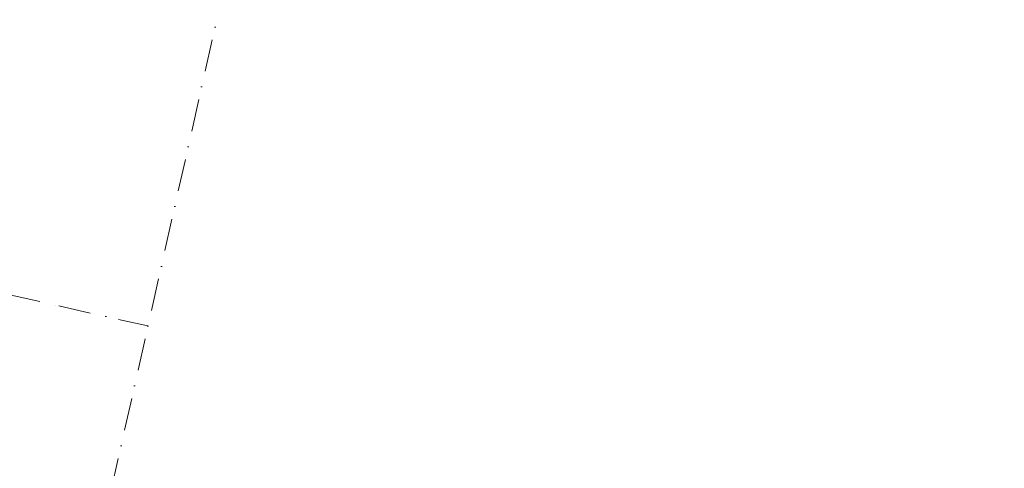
# Model space of a CAD drawing. Header units: millimetres. Extents: x -7213913 to -6930525, y 6129472 to 6355042.
# Tile 168 of 214: x -7188277 to -7177503, y 6154920 to 6159827. Entities that reach past the tile are written whole.
import ezdxf
from ezdxf.enums import TextEntityAlignment as Align

# ---------------------------------------------------------------- set-up
doc = ezdxf.new("R2010")
doc.units = ezdxf.units.MM
doc.header["$MEASUREMENT"] = 0
doc.linetypes.add('Штрихпунктирная', pattern=[670.277762, 352.777767, -176.388884, 0, -141.111112])
doc.layers.add('АР-Чертеж-Оси_Осевые размеры.АР', color=7, linetype='Continuous')
doc.layers.add('АР-Чертеж-Оси_Осевые размеры.АР_Ном._пера__120', color=7, linetype='Continuous', lineweight=0)
doc.styles.add('РЎР“Р•РќР•Р\xa0Р\x98Р\xa0_РЎРўР\x98Р›Р¬_5', font='GOTHIC.TTF')

# ---------------------------------------------------------------- blocks, each defined once
blk = doc.blocks.new('Стандартный Маркер Сетки[199]_10', base_point=(-7212925, 6162328))
at = {"layer": 'АР-Чертеж-Оси_Осевые размеры.АР_Ном._пера__120', "color": 7, "linetype": 'Штрихпунктирная', "lineweight": 0}
for p, q in [((-7211949, 6162109), (-7187849, 6156696)), ((-7187849, 6156696), (-7186873, 6156477))]:
    blk.add_line(p, q, dxfattribs=at)
at = {"layer": 'АР-Чертеж-Оси_Осевые размеры.АР_Ном._пера__120', "color": 7, "lineweight": 0, "style": 'РЎР“Р•РќР•Р\xa0Р\x98Р\xa0_РЎРўР\x98Р›Р¬_5'}
blk.add_attdef('AC_MarkerText_1', text='', height=350, rotation=347.3417, dxfattribs=at).set_placement((-7213343, 6162619), align=Align.TOP_CENTER)
blk = doc.blocks.new('Стандартный Маркер Сетки[207]_10', base_point=(-7212925, 6162328))
at = {"layer": 'АР-Чертеж-Оси_Осевые размеры.АР_Ном._пера__120', "color": 7, "linetype": 'Штрихпунктирная', "lineweight": 0}
for p, q in [((-7211949, 6162109), (-7187849, 6156696)), ((-7187849, 6156696), (-7186873, 6156477))]:
    blk.add_line(p, q, dxfattribs=at)
at = {"layer": 'АР-Чертеж-Оси_Осевые размеры.АР_Ном._пера__120', "color": 7, "lineweight": 0, "style": 'РЎР“Р•РќР•Р\xa0Р\x98Р\xa0_РЎРўР\x98Р›Р¬_5'}
blk.add_attdef('AC_MarkerText_1', text='', height=350, rotation=347.3417, dxfattribs=at).set_placement((-7213343, 6162619), align=Align.TOP_CENTER)
blk = doc.blocks.new('Стандартный Маркер Сетки[218]_10', base_point=(-7212925, 6162328))
at = {"layer": 'АР-Чертеж-Оси_Осевые размеры.АР_Ном._пера__120', "color": 7, "linetype": 'Штрихпунктирная', "lineweight": 0}
for p, q in [((-7211949, 6162109), (-7187849, 6156696)), ((-7187849, 6156696), (-7186873, 6156477))]:
    blk.add_line(p, q, dxfattribs=at)
at = {"layer": 'АР-Чертеж-Оси_Осевые размеры.АР_Ном._пера__120', "color": 7, "lineweight": 0, "style": 'РЎР“Р•РќР•Р\xa0Р\x98Р\xa0_РЎРўР\x98Р›Р¬_5'}
blk.add_attdef('AC_MarkerText_1', text='', height=350, rotation=347.3417, dxfattribs=at).set_placement((-7213343, 6162619), align=Align.TOP_CENTER)
blk = doc.blocks.new('Стандартный Маркер Сетки[225]_10', base_point=(-7177284, 6199173))
at = {"layer": 'АР-Чертеж-Оси_Осевые размеры.АР_Ном._пера__120', "color": 7, "linetype": 'Штрихпунктирная', "lineweight": 0}
blk.add_line((-7177503, 6198198), (-7192275, 6132426), dxfattribs=at)
at = {"layer": 'АР-Чертеж-Оси_Осевые размеры.АР_Ном._пера__120', "color": 7, "lineweight": 0, "style": 'РЎР“Р•РќР•Р\xa0Р\x98Р\xa0_РЎРўР\x98Р›Р¬_5'}
blk.add_attdef('AC_MarkerText_1', text='', height=350, rotation=347.3417, dxfattribs=at).set_placement((-7192533, 6131143), align=Align.TOP_CENTER)
blk = doc.blocks.new('Стандартный Маркер Сетки[227]_10', base_point=(-7212925, 6162328))
at = {"layer": 'АР-Чертеж-Оси_Осевые размеры.АР_Ном._пера__120', "color": 7, "linetype": 'Штрихпунктирная', "lineweight": 0}
for p, q in [((-7211949, 6162109), (-7187849, 6156696)), ((-7187849, 6156696), (-7186873, 6156477))]:
    blk.add_line(p, q, dxfattribs=at)
at = {"layer": 'АР-Чертеж-Оси_Осевые размеры.АР_Ном._пера__120', "color": 7, "lineweight": 0, "style": 'РЎР“Р•РќР•Р\xa0Р\x98Р\xa0_РЎРўР\x98Р›Р¬_5'}
blk.add_attdef('AC_MarkerText_1', text='', height=350, rotation=347.3417, dxfattribs=at).set_placement((-7213343, 6162619), align=Align.TOP_CENTER)

msp = doc.modelspace()

# ---------------------------------------------------------------- block references
at = {"layer": 'АР-Чертеж-Оси_Осевые размеры.АР', "color": 8, "linetype": 'Continuous', "lineweight": 15}
for name, p in [('Стандартный Маркер Сетки[225]_10', (-7177283.5, 6199173.2)), ('Стандартный Маркер Сетки[199]_10', (-7212924.8, 6162328)), ('Стандартный Маркер Сетки[207]_10', (-7212924.8, 6162328)), ('Стандартный Маркер Сетки[218]_10', (-7212924.8, 6162328)), ('Стандартный Маркер Сетки[227]_10', (-7212924.8, 6162328))]:
    msp.add_blockref(name, p, dxfattribs=at)

doc.saveas('drawing.dxf')
